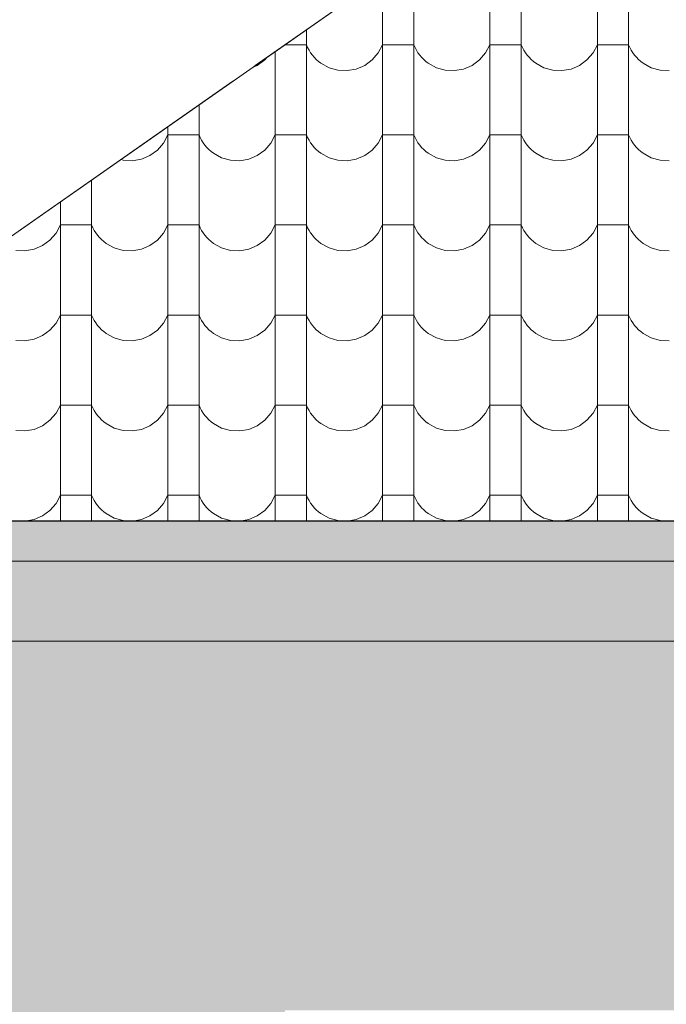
# Model space of a CAD drawing. Header units: millimetres. Extents: x -68772 to 137055, y -73300 to 19650.
# Tile 92 of 212: x 64881 to 66172, y -62125 to -60157. Entities that reach past the tile are written whole.
import ezdxf

# ---------------------------------------------------------------- set-up
doc = ezdxf.new("R2010")
doc.units = ezdxf.units.MM
doc.header["$MEASUREMENT"] = 0
for name, color, linetype, lineweight in [('Nowe_810-G Ogólne_Nr_pióra__1', 7, 'Continuous', 18), ('Nowe_810-G Ogólne_Nr_pióra__26', 13, 'Continuous', 18), ('Nowe_810-G Ogólne_Nr_pióra__9', 254, 'Continuous', 18), ('Nowe_NIEWIDOCZNE DACHY_Nr_pióra__1', 7, 'Continuous', 18)]:
    doc.layers.add(name, color=color, linetype=linetype, lineweight=lineweight)

# ---------------------------------------------------------------- blocks, each defined once
blk = doc.blocks.new('*X52')
at = {"layer": 'Nowe_810-G Ogólne_Nr_pióra__26', "color": 13, "linetype": 'Continuous', "lineweight": 18}
for p, q in [((65605.8, -60136.7), (65605.8, -60316.8)), ((65668.2, -60136.7), (65668.2, -60316.8)), ((65820.3, -60136.7), (65820.3, -60316.8)), ((65882.7, -60136.7), (65882.7, -60316.8)), ((66034.8, -60136.7), (66034.8, -60316.8)), ((66097.2, -60136.7), (66097.2, -60316.8)), ((65453.7, -60176.7), (65453.7, -60316.8)), ((65422.5, -60206.9), (65410.5, -60206.9)), ((65453.7, -60206.9), (65422.5, -60206.9)), ((65453.7, -60206.9), (65456.1, -60212.4)), ((65456.1, -60212.4), (65458.9, -60217.6)), ((65458.9, -60217.6), (65462, -60222.6)), ((65597.1, -60223.2), (65605.8, -60206.9)), ((65637, -60206.9), (65605.8, -60206.9)), ((65668.2, -60206.9), (65637, -60206.9)), ((65668.2, -60206.9), (65670.6, -60212.4)), ((65670.6, -60212.4), (65673.4, -60217.6)), ((65673.4, -60217.6), (65676.5, -60222.6)), ((65811.6, -60223.2), (65820.3, -60206.9)), ((65851.5, -60206.9), (65820.3, -60206.9)), ((65882.7, -60206.9), (65851.5, -60206.9)), ((65882.7, -60206.9), (65885.1, -60212.4)), ((65885.1, -60212.4), (65887.9, -60217.6)), ((65887.9, -60217.6), (65891, -60222.6)), ((66026.1, -60223.2), (66034.8, -60206.9)), ((66066, -60206.9), (66034.8, -60206.9)), ((66097.2, -60206.9), (66066, -60206.9)), ((66097.2, -60206.9), (66099.6, -60212.4)), ((66099.6, -60212.4), (66102.4, -60217.6)), ((66102.4, -60217.6), (66105.5, -60222.6)), ((65355.6, -60248), (65370.5, -60237.2)), ((65370.5, -60237.2), (65375.5, -60231.5)), ((65391.3, -60220.4), (65391.3, -60316.8)), ((65462, -60222.6), (65465.5, -60227.4)), ((65465.5, -60227.4), (65469.3, -60231.9)), ((65469.3, -60231.9), (65473.4, -60236.2)), ((65473.4, -60236.2), (65477.9, -60240.1)), ((65570.1, -60248), (65585, -60237.2)), ((65585, -60237.2), (65597.1, -60223.2)), ((65676.5, -60222.6), (65680, -60227.4)), ((65680, -60227.4), (65683.8, -60231.9)), ((65683.8, -60231.9), (65687.9, -60236.2)), ((65687.9, -60236.2), (65692.4, -60240.1)), ((65784.6, -60248), (65799.5, -60237.2)), ((65799.5, -60237.2), (65811.6, -60223.2)), ((65891, -60222.6), (65894.5, -60227.4)), ((65894.5, -60227.4), (65898.3, -60231.9)), ((65898.3, -60231.9), (65902.4, -60236.2)), ((65902.4, -60236.2), (65906.9, -60240.1)), ((65999.1, -60248), (66014, -60237.2)), ((66014, -60237.2), (66026.1, -60223.2)), ((66105.5, -60222.6), (66109, -60227.4)), ((66109, -60227.4), (66112.8, -60231.9)), ((66112.8, -60231.9), (66116.9, -60236.2)), ((66116.9, -60236.2), (66121.4, -60240.1)), ((65345.9, -60252.2), (65355.6, -60248)), ((65477.9, -60240.1), (65482.6, -60243.7)), ((65482.6, -60243.7), (65498.8, -60252.6)), ((65498.8, -60252.6), (65516.5, -60257.6)), ((65516.5, -60257.6), (65534.9, -60258.5)), ((65534.9, -60258.5), (65553.1, -60255.3)), ((65553.1, -60255.3), (65570.1, -60248)), ((65692.4, -60240.1), (65697.1, -60243.7)), ((65697.1, -60243.7), (65713.3, -60252.6)), ((65713.3, -60252.6), (65731, -60257.6)), ((65731, -60257.6), (65749.4, -60258.5)), ((65749.4, -60258.5), (65767.6, -60255.3)), ((65767.6, -60255.3), (65784.6, -60248)), ((65906.9, -60240.1), (65911.6, -60243.7)), ((65911.6, -60243.7), (65927.8, -60252.6)), ((65927.8, -60252.6), (65945.5, -60257.6)), ((65945.5, -60257.6), (65963.9, -60258.5)), ((65963.9, -60258.5), (65982.1, -60255.3)), ((65982.1, -60255.3), (65999.1, -60248)), ((66121.4, -60240.1), (66126.1, -60243.7)), ((66126.1, -60243.7), (66142.3, -60252.6)), ((66142.3, -60252.6), (66160, -60257.6)), ((66160, -60257.6), (66178.4, -60258.5)), ((65391.3, -60316.8), (65391.3, -60496.8)), ((65453.7, -60316.8), (65453.7, -60496.8)), ((65605.8, -60316.8), (65605.8, -60496.8)), ((65668.2, -60316.8), (65668.2, -60496.8)), ((65820.3, -60316.8), (65820.3, -60496.8)), ((65882.7, -60316.8), (65882.7, -60496.8)), ((66034.8, -60316.8), (66034.8, -60496.8)), ((66097.2, -60316.8), (66097.2, -60496.8)), ((65239.2, -60326.9), (65239.2, -60496.8)), ((65176.8, -60370.6), (65176.8, -60496.8)), ((65168.1, -60403.3), (65176.8, -60387)), ((65208, -60387), (65176.8, -60387)), ((65239.2, -60387), (65208, -60387)), ((65239.2, -60387), (65241.6, -60392.4)), ((65241.6, -60392.4), (65244.4, -60397.7)), ((65382.6, -60403.3), (65391.3, -60387)), ((65422.5, -60387), (65391.3, -60387)), ((65453.7, -60387), (65422.5, -60387)), ((65453.7, -60387), (65456.1, -60392.4)), ((65456.1, -60392.4), (65458.9, -60397.7)), ((65597.1, -60403.3), (65605.8, -60387)), ((65637, -60387), (65605.8, -60387)), ((65668.2, -60387), (65637, -60387)), ((65668.2, -60387), (65670.6, -60392.4)), ((65670.6, -60392.4), (65673.4, -60397.7)), ((65811.6, -60403.3), (65820.3, -60387)), ((65851.5, -60387), (65820.3, -60387)), ((65882.7, -60387), (65851.5, -60387)), ((65882.7, -60387), (65885.1, -60392.4)), ((65885.1, -60392.4), (65887.9, -60397.7)), ((66026.1, -60403.3), (66034.8, -60387)), ((66066, -60387), (66034.8, -60387)), ((66097.2, -60387), (66066, -60387)), ((66097.2, -60387), (66099.6, -60392.4)), ((66099.6, -60392.4), (66102.4, -60397.7)), ((65156, -60417.2), (65168.1, -60403.3)), ((65244.4, -60397.7), (65247.5, -60402.7)), ((65247.5, -60402.7), (65251, -60407.5)), ((65251, -60407.5), (65254.8, -60412)), ((65254.8, -60412), (65258.9, -60416.2)), ((65370.5, -60417.2), (65382.6, -60403.3)), ((65458.9, -60397.7), (65462, -60402.7)), ((65462, -60402.7), (65465.5, -60407.5)), ((65465.5, -60407.5), (65469.3, -60412)), ((65469.3, -60412), (65473.4, -60416.2)), ((65585, -60417.2), (65597.1, -60403.3)), ((65673.4, -60397.7), (65676.5, -60402.7)), ((65676.5, -60402.7), (65680, -60407.5)), ((65680, -60407.5), (65683.8, -60412)), ((65683.8, -60412), (65687.9, -60416.2)), ((65799.5, -60417.2), (65811.6, -60403.3)), ((65887.9, -60397.7), (65891, -60402.7)), ((65891, -60402.7), (65894.5, -60407.5)), ((65894.5, -60407.5), (65898.3, -60412)), ((65898.3, -60412), (65902.4, -60416.2)), ((66014, -60417.2), (66026.1, -60403.3)), ((66102.4, -60397.7), (66105.5, -60402.7)), ((66105.5, -60402.7), (66109, -60407.5)), ((66109, -60407.5), (66112.8, -60412)), ((66112.8, -60412), (66116.9, -60416.2)), ((65105.9, -60438.6), (65124.1, -60435.3)), ((65124.1, -60435.3), (65141.1, -60428.1)), ((65141.1, -60428.1), (65156, -60417.2)), ((65258.9, -60416.2), (65263.4, -60420.1)), ((65263.4, -60420.1), (65268.1, -60423.7)), ((65268.1, -60423.7), (65284.3, -60432.6)), ((65284.3, -60432.6), (65302, -60437.6)), ((65320.4, -60438.6), (65338.6, -60435.3)), ((65338.6, -60435.3), (65355.6, -60428.1)), ((65355.6, -60428.1), (65370.5, -60417.2)), ((65473.4, -60416.2), (65477.9, -60420.1)), ((65477.9, -60420.1), (65482.6, -60423.7)), ((65482.6, -60423.7), (65498.8, -60432.6)), ((65498.8, -60432.6), (65516.5, -60437.6)), ((65534.9, -60438.6), (65553.1, -60435.3)), ((65553.1, -60435.3), (65570.1, -60428.1)), ((65570.1, -60428.1), (65585, -60417.2)), ((65687.9, -60416.2), (65692.4, -60420.1)), ((65692.4, -60420.1), (65697.1, -60423.7)), ((65697.1, -60423.7), (65713.3, -60432.6)), ((65713.3, -60432.6), (65731, -60437.6)), ((65749.4, -60438.6), (65767.6, -60435.3)), ((65767.6, -60435.3), (65784.6, -60428.1)), ((65784.6, -60428.1), (65799.5, -60417.2)), ((65902.4, -60416.2), (65906.9, -60420.1)), ((65906.9, -60420.1), (65911.6, -60423.7)), ((65911.6, -60423.7), (65927.8, -60432.6)), ((65927.8, -60432.6), (65945.5, -60437.6)), ((65963.9, -60438.6), (65982.1, -60435.3)), ((65982.1, -60435.3), (65999.1, -60428.1)), ((65999.1, -60428.1), (66014, -60417.2)), ((66116.9, -60416.2), (66121.4, -60420.1)), ((66121.4, -60420.1), (66126.1, -60423.7)), ((66126.1, -60423.7), (66142.3, -60432.6)), ((66142.3, -60432.6), (66160, -60437.6)), ((65082.9, -60436.3), (65087.5, -60437.6)), ((65087.5, -60437.6), (65105.9, -60438.6)), ((65302, -60437.6), (65320.4, -60438.6)), ((65516.5, -60437.6), (65534.9, -60438.6)), ((65731, -60437.6), (65749.4, -60438.6)), ((65945.5, -60437.6), (65963.9, -60438.6)), ((66160, -60437.6), (66178.4, -60438.6)), ((65024.7, -60477.1), (65024.7, -60496.8)), ((65024.7, -60496.8), (65024.7, -60676.8)), ((65176.8, -60496.8), (65176.8, -60676.8)), ((65239.2, -60496.8), (65239.2, -60676.8)), ((65391.3, -60496.8), (65391.3, -60676.8)), ((65453.7, -60496.8), (65453.7, -60676.8)), ((65605.8, -60496.8), (65605.8, -60676.8)), ((65668.2, -60496.8), (65668.2, -60676.8)), ((65820.3, -60496.8), (65820.3, -60676.8)), ((65882.7, -60496.8), (65882.7, -60676.8)), ((66034.8, -60496.8), (66034.8, -60676.8)), ((66097.2, -60496.8), (66097.2, -60676.8)), ((64962.3, -60520.8), (64962.3, -60676.8)), ((64953.6, -60583.3), (64962.3, -60567)), ((64993.5, -60567), (64962.3, -60567)), ((65024.7, -60567), (64993.5, -60567)), ((65024.7, -60567), (65027.1, -60572.5)), ((65027.1, -60572.5), (65029.9, -60577.7)), ((65168.1, -60583.3), (65176.8, -60567)), ((65208, -60567), (65176.8, -60567)), ((65239.2, -60567), (65208, -60567)), ((65239.2, -60567), (65241.6, -60572.5)), ((65241.6, -60572.5), (65244.4, -60577.7)), ((65382.6, -60583.3), (65391.3, -60567)), ((65422.5, -60567), (65391.3, -60567)), ((65453.7, -60567), (65422.5, -60567)), ((65453.7, -60567), (65456.1, -60572.5)), ((65456.1, -60572.5), (65458.9, -60577.7)), ((65597.1, -60583.3), (65605.8, -60567)), ((65637, -60567), (65605.8, -60567)), ((65668.2, -60567), (65637, -60567)), ((65668.2, -60567), (65670.6, -60572.5)), ((65670.6, -60572.5), (65673.4, -60577.7)), ((65811.6, -60583.3), (65820.3, -60567)), ((65851.5, -60567), (65820.3, -60567)), ((65882.7, -60567), (65851.5, -60567)), ((65882.7, -60567), (65885.1, -60572.5)), ((65885.1, -60572.5), (65887.9, -60577.7)), ((66026.1, -60583.3), (66034.8, -60567)), ((66066, -60567), (66034.8, -60567)), ((66097.2, -60567), (66066, -60567)), ((66097.2, -60567), (66099.6, -60572.5)), ((66099.6, -60572.5), (66102.4, -60577.7)), ((64941.5, -60597.3), (64953.6, -60583.3)), ((65029.9, -60577.7), (65033, -60582.7)), ((65033, -60582.7), (65036.5, -60587.5)), ((65036.5, -60587.5), (65040.3, -60592)), ((65040.3, -60592), (65044.4, -60596.3)), ((65156, -60597.3), (65168.1, -60583.3)), ((65244.4, -60577.7), (65247.5, -60582.7)), ((65247.5, -60582.7), (65251, -60587.5)), ((65251, -60587.5), (65254.8, -60592)), ((65254.8, -60592), (65258.9, -60596.3)), ((65370.5, -60597.3), (65382.6, -60583.3)), ((65458.9, -60577.7), (65462, -60582.7)), ((65462, -60582.7), (65465.5, -60587.5)), ((65465.5, -60587.5), (65469.3, -60592)), ((65469.3, -60592), (65473.4, -60596.3)), ((65585, -60597.3), (65597.1, -60583.3)), ((65673.4, -60577.7), (65676.5, -60582.7)), ((65676.5, -60582.7), (65680, -60587.5)), ((65680, -60587.5), (65683.8, -60592)), ((65683.8, -60592), (65687.9, -60596.3)), ((65799.5, -60597.3), (65811.6, -60583.3)), ((65887.9, -60577.7), (65891, -60582.7)), ((65891, -60582.7), (65894.5, -60587.5)), ((65894.5, -60587.5), (65898.3, -60592)), ((65898.3, -60592), (65902.4, -60596.3)), ((66014, -60597.3), (66026.1, -60583.3)), ((66102.4, -60577.7), (66105.5, -60582.7)), ((66105.5, -60582.7), (66109, -60587.5)), ((66109, -60587.5), (66112.8, -60592)), ((66112.8, -60592), (66116.9, -60596.3)), ((64909.6, -60615.4), (64926.6, -60608.1)), ((64926.6, -60608.1), (64941.5, -60597.3)), ((65044.4, -60596.3), (65048.9, -60600.2)), ((65048.9, -60600.2), (65053.6, -60603.8)), ((65053.6, -60603.8), (65069.8, -60612.7)), ((65069.8, -60612.7), (65087.5, -60617.7)), ((65124.1, -60615.4), (65141.1, -60608.1)), ((65141.1, -60608.1), (65156, -60597.3)), ((65258.9, -60596.3), (65263.4, -60600.2)), ((65263.4, -60600.2), (65268.1, -60603.8)), ((65268.1, -60603.8), (65284.3, -60612.7)), ((65284.3, -60612.7), (65302, -60617.7)), ((65338.6, -60615.4), (65355.6, -60608.1)), ((65355.6, -60608.1), (65370.5, -60597.3)), ((65473.4, -60596.3), (65477.9, -60600.2)), ((65477.9, -60600.2), (65482.6, -60603.8)), ((65482.6, -60603.8), (65498.8, -60612.7)), ((65498.8, -60612.7), (65516.5, -60617.7)), ((65553.1, -60615.4), (65570.1, -60608.1)), ((65570.1, -60608.1), (65585, -60597.3)), ((65687.9, -60596.3), (65692.4, -60600.2)), ((65692.4, -60600.2), (65697.1, -60603.8)), ((65697.1, -60603.8), (65713.3, -60612.7)), ((65713.3, -60612.7), (65731, -60617.7)), ((65767.6, -60615.4), (65784.6, -60608.1)), ((65784.6, -60608.1), (65799.5, -60597.3)), ((65902.4, -60596.3), (65906.9, -60600.2)), ((65906.9, -60600.2), (65911.6, -60603.8)), ((65911.6, -60603.8), (65927.8, -60612.7)), ((65927.8, -60612.7), (65945.5, -60617.7)), ((65982.1, -60615.4), (65999.1, -60608.1)), ((65999.1, -60608.1), (66014, -60597.3)), ((66116.9, -60596.3), (66121.4, -60600.2)), ((66121.4, -60600.2), (66126.1, -60603.8)), ((66126.1, -60603.8), (66142.3, -60612.7)), ((66142.3, -60612.7), (66160, -60617.7)), ((64873, -60617.7), (64891.4, -60618.6)), ((64891.4, -60618.6), (64909.6, -60615.4)), ((65087.5, -60617.7), (65105.9, -60618.6)), ((65105.9, -60618.6), (65124.1, -60615.4)), ((65302, -60617.7), (65320.4, -60618.6)), ((65320.4, -60618.6), (65338.6, -60615.4)), ((65516.5, -60617.7), (65534.9, -60618.6)), ((65534.9, -60618.6), (65553.1, -60615.4)), ((65731, -60617.7), (65749.4, -60618.6)), ((65749.4, -60618.6), (65767.6, -60615.4)), ((65945.5, -60617.7), (65963.9, -60618.6)), ((65963.9, -60618.6), (65982.1, -60615.4)), ((66160, -60617.7), (66178.4, -60618.6)), ((64962.3, -60676.8), (64962.3, -60856.9)), ((65024.7, -60676.8), (65024.7, -60856.9)), ((65176.8, -60676.8), (65176.8, -60856.9)), ((65239.2, -60676.8), (65239.2, -60856.9)), ((65391.3, -60676.8), (65391.3, -60856.9)), ((65453.7, -60676.8), (65453.7, -60856.9)), ((65605.8, -60676.8), (65605.8, -60856.9)), ((65668.2, -60676.8), (65668.2, -60856.9)), ((65820.3, -60676.8), (65820.3, -60856.9)), ((65882.7, -60676.8), (65882.7, -60856.9)), ((66034.8, -60676.8), (66034.8, -60856.9)), ((66097.2, -60676.8), (66097.2, -60856.9)), ((64953.6, -60763.4), (64962.3, -60747.1)), ((64993.5, -60747.1), (64962.3, -60747.1)), ((65024.7, -60747.1), (64993.5, -60747.1)), ((65024.7, -60747.1), (65027.1, -60752.5)), ((65168.1, -60763.4), (65176.8, -60747.1)), ((65208, -60747.1), (65176.8, -60747.1)), ((65239.2, -60747.1), (65208, -60747.1)), ((65239.2, -60747.1), (65241.6, -60752.5)), ((65382.6, -60763.4), (65391.3, -60747.1)), ((65422.5, -60747.1), (65391.3, -60747.1)), ((65453.7, -60747.1), (65422.5, -60747.1)), ((65453.7, -60747.1), (65456.1, -60752.5)), ((65597.1, -60763.4), (65605.8, -60747.1)), ((65637, -60747.1), (65605.8, -60747.1)), ((65668.2, -60747.1), (65637, -60747.1)), ((65668.2, -60747.1), (65670.6, -60752.5)), ((65811.6, -60763.4), (65820.3, -60747.1)), ((65851.5, -60747.1), (65820.3, -60747.1)), ((65882.7, -60747.1), (65851.5, -60747.1)), ((65882.7, -60747.1), (65885.1, -60752.5)), ((66026.1, -60763.4), (66034.8, -60747.1)), ((66066, -60747.1), (66034.8, -60747.1)), ((66097.2, -60747.1), (66066, -60747.1)), ((66097.2, -60747.1), (66099.6, -60752.5)), ((64941.5, -60777.3), (64953.6, -60763.4)), ((65027.1, -60752.5), (65029.9, -60757.8)), ((65029.9, -60757.8), (65033, -60762.8)), ((65033, -60762.8), (65036.5, -60767.6)), ((65036.5, -60767.6), (65040.3, -60772.1)), ((65156, -60777.3), (65168.1, -60763.4)), ((65241.6, -60752.5), (65244.4, -60757.8)), ((65244.4, -60757.8), (65247.5, -60762.8)), ((65247.5, -60762.8), (65251, -60767.6)), ((65251, -60767.6), (65254.8, -60772.1)), ((65370.5, -60777.3), (65382.6, -60763.4)), ((65456.1, -60752.5), (65458.9, -60757.8)), ((65458.9, -60757.8), (65462, -60762.8)), ((65462, -60762.8), (65465.5, -60767.6)), ((65465.5, -60767.6), (65469.3, -60772.1)), ((65585, -60777.3), (65597.1, -60763.4)), ((65670.6, -60752.5), (65673.4, -60757.8)), ((65673.4, -60757.8), (65676.5, -60762.8)), ((65676.5, -60762.8), (65680, -60767.6)), ((65680, -60767.6), (65683.8, -60772.1)), ((65799.5, -60777.3), (65811.6, -60763.4)), ((65885.1, -60752.5), (65887.9, -60757.8)), ((65887.9, -60757.8), (65891, -60762.8)), ((65891, -60762.8), (65894.5, -60767.6)), ((65894.5, -60767.6), (65898.3, -60772.1)), ((66014, -60777.3), (66026.1, -60763.4)), ((66099.6, -60752.5), (66102.4, -60757.8)), ((66102.4, -60757.8), (66105.5, -60762.8)), ((66105.5, -60762.8), (66109, -60767.6)), ((66109, -60767.6), (66112.8, -60772.1)), ((64909.6, -60795.4), (64926.6, -60788.2)), ((64926.6, -60788.2), (64941.5, -60777.3)), ((65040.3, -60772.1), (65044.4, -60776.3)), ((65044.4, -60776.3), (65048.9, -60780.2)), ((65048.9, -60780.2), (65053.6, -60783.8)), ((65053.6, -60783.8), (65069.8, -60792.7)), ((65124.1, -60795.4), (65141.1, -60788.2)), ((65141.1, -60788.2), (65156, -60777.3)), ((65254.8, -60772.1), (65258.9, -60776.3)), ((65258.9, -60776.3), (65263.4, -60780.2)), ((65263.4, -60780.2), (65268.1, -60783.8)), ((65268.1, -60783.8), (65284.3, -60792.7)), ((65338.6, -60795.4), (65355.6, -60788.2)), ((65355.6, -60788.2), (65370.5, -60777.3)), ((65469.3, -60772.1), (65473.4, -60776.3)), ((65473.4, -60776.3), (65477.9, -60780.2)), ((65477.9, -60780.2), (65482.6, -60783.8)), ((65482.6, -60783.8), (65498.8, -60792.7)), ((65553.1, -60795.4), (65570.1, -60788.2)), ((65570.1, -60788.2), (65585, -60777.3)), ((65683.8, -60772.1), (65687.9, -60776.3)), ((65687.9, -60776.3), (65692.4, -60780.2)), ((65692.4, -60780.2), (65697.1, -60783.8)), ((65697.1, -60783.8), (65713.3, -60792.7)), ((65767.6, -60795.4), (65784.6, -60788.2)), ((65784.6, -60788.2), (65799.5, -60777.3)), ((65898.3, -60772.1), (65902.4, -60776.3)), ((65902.4, -60776.3), (65906.9, -60780.2)), ((65906.9, -60780.2), (65911.6, -60783.8)), ((65911.6, -60783.8), (65927.8, -60792.7)), ((65982.1, -60795.4), (65999.1, -60788.2)), ((65999.1, -60788.2), (66014, -60777.3)), ((66112.8, -60772.1), (66116.9, -60776.3)), ((66116.9, -60776.3), (66121.4, -60780.2)), ((66121.4, -60780.2), (66126.1, -60783.8)), ((66126.1, -60783.8), (66142.3, -60792.7)), ((64873, -60797.7), (64891.4, -60798.7)), ((64891.4, -60798.7), (64909.6, -60795.4)), ((65069.8, -60792.7), (65087.5, -60797.7)), ((65087.5, -60797.7), (65105.9, -60798.7)), ((65105.9, -60798.7), (65124.1, -60795.4)), ((65284.3, -60792.7), (65302, -60797.7)), ((65302, -60797.7), (65320.4, -60798.7)), ((65320.4, -60798.7), (65338.6, -60795.4)), ((65498.8, -60792.7), (65516.5, -60797.7)), ((65516.5, -60797.7), (65534.9, -60798.7)), ((65534.9, -60798.7), (65553.1, -60795.4)), ((65713.3, -60792.7), (65731, -60797.7)), ((65731, -60797.7), (65749.4, -60798.7)), ((65749.4, -60798.7), (65767.6, -60795.4)), ((65927.8, -60792.7), (65945.5, -60797.7)), ((65945.5, -60797.7), (65963.9, -60798.7)), ((65963.9, -60798.7), (65982.1, -60795.4)), ((66142.3, -60792.7), (66160, -60797.7)), ((66160, -60797.7), (66178.4, -60798.7)), ((64962.3, -60856.9), (64962.3, -61036.9)), ((65024.7, -60856.9), (65024.7, -61036.9)), ((65176.8, -60856.9), (65176.8, -61036.9)), ((65239.2, -60856.9), (65239.2, -61036.9)), ((65391.3, -60856.9), (65391.3, -61036.9)), ((65453.7, -60856.9), (65453.7, -61036.9)), ((65605.8, -60856.9), (65605.8, -61036.9)), ((65668.2, -60856.9), (65668.2, -61036.9)), ((65820.3, -60856.9), (65820.3, -61036.9)), ((65882.7, -60856.9), (65882.7, -61036.9)), ((66034.8, -60856.9), (66034.8, -61036.9)), ((66097.2, -60856.9), (66097.2, -61036.9)), ((64953.6, -60943.4), (64962.3, -60927.1)), ((64993.5, -60927.1), (64962.3, -60927.1)), ((65024.7, -60927.1), (64993.5, -60927.1)), ((65024.7, -60927.1), (65027.1, -60932.6)), ((65168.1, -60943.4), (65176.8, -60927.1)), ((65208, -60927.1), (65176.8, -60927.1)), ((65239.2, -60927.1), (65208, -60927.1)), ((65239.2, -60927.1), (65241.6, -60932.6)), ((65382.6, -60943.4), (65391.3, -60927.1)), ((65422.5, -60927.1), (65391.3, -60927.1)), ((65453.7, -60927.1), (65422.5, -60927.1)), ((65453.7, -60927.1), (65456.1, -60932.6)), ((65597.1, -60943.4), (65605.8, -60927.1)), ((65637, -60927.1), (65605.8, -60927.1)), ((65668.2, -60927.1), (65637, -60927.1)), ((65668.2, -60927.1), (65670.6, -60932.6)), ((65811.6, -60943.4), (65820.3, -60927.1)), ((65851.5, -60927.1), (65820.3, -60927.1)), ((65882.7, -60927.1), (65851.5, -60927.1)), ((65882.7, -60927.1), (65885.1, -60932.6)), ((66026.1, -60943.4), (66034.8, -60927.1)), ((66066, -60927.1), (66034.8, -60927.1)), ((66097.2, -60927.1), (66066, -60927.1)), ((66097.2, -60927.1), (66099.6, -60932.6)), ((64941.5, -60957.4), (64953.6, -60943.4)), ((65027.1, -60932.6), (65029.9, -60937.8)), ((65029.9, -60937.8), (65033, -60942.8)), ((65033, -60942.8), (65036.5, -60947.6)), ((65156, -60957.4), (65168.1, -60943.4)), ((65241.6, -60932.6), (65244.4, -60937.8)), ((65244.4, -60937.8), (65247.5, -60942.8)), ((65247.5, -60942.8), (65251, -60947.6)), ((65370.5, -60957.4), (65382.6, -60943.4)), ((65456.1, -60932.6), (65458.9, -60937.8)), ((65458.9, -60937.8), (65462, -60942.8)), ((65462, -60942.8), (65465.5, -60947.6)), ((65585, -60957.4), (65597.1, -60943.4)), ((65670.6, -60932.6), (65673.4, -60937.8)), ((65673.4, -60937.8), (65676.5, -60942.8)), ((65676.5, -60942.8), (65680, -60947.6)), ((65799.5, -60957.4), (65811.6, -60943.4)), ((65885.1, -60932.6), (65887.9, -60937.8)), ((65887.9, -60937.8), (65891, -60942.8)), ((65891, -60942.8), (65894.5, -60947.6)), ((66014, -60957.4), (66026.1, -60943.4)), ((66099.6, -60932.6), (66102.4, -60937.8)), ((66102.4, -60937.8), (66105.5, -60942.8)), ((66105.5, -60942.8), (66109, -60947.6)), ((64926.6, -60968.2), (64941.5, -60957.4)), ((65036.5, -60947.6), (65040.3, -60952.1)), ((65040.3, -60952.1), (65044.4, -60956.4)), ((65044.4, -60956.4), (65048.9, -60960.3)), ((65048.9, -60960.3), (65053.6, -60963.9)), ((65053.6, -60963.9), (65069.8, -60972.8)), ((65141.1, -60968.2), (65156, -60957.4)), ((65251, -60947.6), (65254.8, -60952.1)), ((65254.8, -60952.1), (65258.9, -60956.4)), ((65258.9, -60956.4), (65263.4, -60960.3)), ((65263.4, -60960.3), (65268.1, -60963.9)), ((65268.1, -60963.9), (65284.3, -60972.8)), ((65355.6, -60968.2), (65370.5, -60957.4)), ((65465.5, -60947.6), (65469.3, -60952.1)), ((65469.3, -60952.1), (65473.4, -60956.4)), ((65473.4, -60956.4), (65477.9, -60960.3)), ((65477.9, -60960.3), (65482.6, -60963.9)), ((65482.6, -60963.9), (65498.8, -60972.8)), ((65570.1, -60968.2), (65585, -60957.4)), ((65680, -60947.6), (65683.8, -60952.1)), ((65683.8, -60952.1), (65687.9, -60956.4)), ((65687.9, -60956.4), (65692.4, -60960.3)), ((65692.4, -60960.3), (65697.1, -60963.9)), ((65697.1, -60963.9), (65713.3, -60972.8)), ((65784.6, -60968.2), (65799.5, -60957.4)), ((65894.5, -60947.6), (65898.3, -60952.1)), ((65898.3, -60952.1), (65902.4, -60956.4)), ((65902.4, -60956.4), (65906.9, -60960.3)), ((65906.9, -60960.3), (65911.6, -60963.9)), ((65911.6, -60963.9), (65927.8, -60972.8)), ((65999.1, -60968.2), (66014, -60957.4)), ((66109, -60947.6), (66112.8, -60952.1)), ((66112.8, -60952.1), (66116.9, -60956.4)), ((66116.9, -60956.4), (66121.4, -60960.3)), ((66121.4, -60960.3), (66126.1, -60963.9)), ((66126.1, -60963.9), (66142.3, -60972.8)), ((64873, -60977.8), (64891.4, -60978.7)), ((64891.4, -60978.7), (64909.6, -60975.5)), ((64909.6, -60975.5), (64926.6, -60968.2)), ((65069.8, -60972.8), (65087.5, -60977.8)), ((65087.5, -60977.8), (65105.9, -60978.7)), ((65105.9, -60978.7), (65124.1, -60975.5)), ((65124.1, -60975.5), (65141.1, -60968.2)), ((65284.3, -60972.8), (65302, -60977.8)), ((65302, -60977.8), (65320.4, -60978.7)), ((65320.4, -60978.7), (65338.6, -60975.5)), ((65338.6, -60975.5), (65355.6, -60968.2)), ((65498.8, -60972.8), (65516.5, -60977.8)), ((65516.5, -60977.8), (65534.9, -60978.7)), ((65534.9, -60978.7), (65553.1, -60975.5)), ((65553.1, -60975.5), (65570.1, -60968.2)), ((65713.3, -60972.8), (65731, -60977.8)), ((65731, -60977.8), (65749.4, -60978.7)), ((65749.4, -60978.7), (65767.6, -60975.5)), ((65767.6, -60975.5), (65784.6, -60968.2)), ((65927.8, -60972.8), (65945.5, -60977.8)), ((65945.5, -60977.8), (65963.9, -60978.7)), ((65963.9, -60978.7), (65982.1, -60975.5)), ((65982.1, -60975.5), (65999.1, -60968.2)), ((66142.3, -60972.8), (66160, -60977.8)), ((66160, -60977.8), (66178.4, -60978.7)), ((64962.3, -61036.9), (64962.3, -61158.2)), ((65024.7, -61036.9), (65024.7, -61158.2)), ((65176.8, -61036.9), (65176.8, -61158.2)), ((65239.2, -61036.9), (65239.2, -61158.2)), ((65391.3, -61036.9), (65391.3, -61158.2)), ((65453.7, -61036.9), (65453.7, -61158.2)), ((65605.8, -61036.9), (65605.8, -61158.2)), ((65668.2, -61036.9), (65668.2, -61158.2)), ((65820.3, -61036.9), (65820.3, -61158.2)), ((65882.7, -61036.9), (65882.7, -61158.2)), ((66034.8, -61036.9), (66034.8, -61158.2)), ((66097.2, -61036.9), (66097.2, -61158.2)), ((64941.5, -61137.4), (64953.6, -61123.5)), ((64953.6, -61123.5), (64962.3, -61107.2)), ((64993.5, -61107.2), (64962.3, -61107.2)), ((65024.7, -61107.2), (64993.5, -61107.2)), ((65024.7, -61107.2), (65027.1, -61112.6)), ((65027.1, -61112.6), (65029.9, -61117.9)), ((65029.9, -61117.9), (65033, -61122.9)), ((65033, -61122.9), (65036.5, -61127.7)), ((65156, -61137.4), (65168.1, -61123.5)), ((65168.1, -61123.5), (65176.8, -61107.2)), ((65208, -61107.2), (65176.8, -61107.2)), ((65239.2, -61107.2), (65208, -61107.2)), ((65239.2, -61107.2), (65241.6, -61112.6)), ((65241.6, -61112.6), (65244.4, -61117.9)), ((65244.4, -61117.9), (65247.5, -61122.9)), ((65247.5, -61122.9), (65251, -61127.7)), ((65370.5, -61137.4), (65382.6, -61123.5)), ((65382.6, -61123.5), (65391.3, -61107.2)), ((65422.5, -61107.2), (65391.3, -61107.2)), ((65453.7, -61107.2), (65422.5, -61107.2)), ((65453.7, -61107.2), (65456.1, -61112.6)), ((65456.1, -61112.6), (65458.9, -61117.9)), ((65458.9, -61117.9), (65462, -61122.9)), ((65462, -61122.9), (65465.5, -61127.7)), ((65585, -61137.4), (65597.1, -61123.5)), ((65597.1, -61123.5), (65605.8, -61107.2)), ((65637, -61107.2), (65605.8, -61107.2)), ((65668.2, -61107.2), (65637, -61107.2)), ((65668.2, -61107.2), (65670.6, -61112.6)), ((65670.6, -61112.6), (65673.4, -61117.9)), ((65673.4, -61117.9), (65676.5, -61122.9)), ((65676.5, -61122.9), (65680, -61127.7)), ((65799.5, -61137.4), (65811.6, -61123.5)), ((65811.6, -61123.5), (65820.3, -61107.2)), ((65851.5, -61107.2), (65820.3, -61107.2)), ((65882.7, -61107.2), (65851.5, -61107.2)), ((65882.7, -61107.2), (65885.1, -61112.6)), ((65885.1, -61112.6), (65887.9, -61117.9)), ((65887.9, -61117.9), (65891, -61122.9)), ((65891, -61122.9), (65894.5, -61127.7)), ((66014, -61137.4), (66026.1, -61123.5)), ((66026.1, -61123.5), (66034.8, -61107.2)), ((66066, -61107.2), (66034.8, -61107.2)), ((66097.2, -61107.2), (66066, -61107.2)), ((66097.2, -61107.2), (66099.6, -61112.6)), ((66099.6, -61112.6), (66102.4, -61117.9)), ((66102.4, -61117.9), (66105.5, -61122.9)), ((66105.5, -61122.9), (66109, -61127.7)), ((64926.6, -61148.3), (64941.5, -61137.4)), ((65036.5, -61127.7), (65040.3, -61132.2)), ((65040.3, -61132.2), (65044.4, -61136.4)), ((65044.4, -61136.4), (65048.9, -61140.3)), ((65048.9, -61140.3), (65053.6, -61143.9)), ((65053.6, -61143.9), (65069.8, -61152.8)), ((65141.1, -61148.3), (65156, -61137.4)), ((65251, -61127.7), (65254.8, -61132.2)), ((65254.8, -61132.2), (65258.9, -61136.4)), ((65258.9, -61136.4), (65263.4, -61140.3)), ((65263.4, -61140.3), (65268.1, -61143.9)), ((65268.1, -61143.9), (65284.3, -61152.8)), ((65355.6, -61148.3), (65370.5, -61137.4)), ((65465.5, -61127.7), (65469.3, -61132.2)), ((65469.3, -61132.2), (65473.4, -61136.4)), ((65473.4, -61136.4), (65477.9, -61140.3)), ((65477.9, -61140.3), (65482.6, -61143.9)), ((65482.6, -61143.9), (65498.8, -61152.8)), ((65570.1, -61148.3), (65585, -61137.4)), ((65680, -61127.7), (65683.8, -61132.2)), ((65683.8, -61132.2), (65687.9, -61136.4)), ((65687.9, -61136.4), (65692.4, -61140.3)), ((65692.4, -61140.3), (65697.1, -61143.9)), ((65697.1, -61143.9), (65713.3, -61152.8)), ((65784.6, -61148.3), (65799.5, -61137.4)), ((65894.5, -61127.7), (65898.3, -61132.2)), ((65898.3, -61132.2), (65902.4, -61136.4)), ((65902.4, -61136.4), (65906.9, -61140.3)), ((65906.9, -61140.3), (65911.6, -61143.9)), ((65911.6, -61143.9), (65927.8, -61152.8)), ((65999.1, -61148.3), (66014, -61137.4)), ((66109, -61127.7), (66112.8, -61132.2)), ((66112.8, -61132.2), (66116.9, -61136.4)), ((66116.9, -61136.4), (66121.4, -61140.3)), ((66121.4, -61140.3), (66126.1, -61143.9)), ((66126.1, -61143.9), (66142.3, -61152.8)), ((64894.8, -61158.2), (64909.6, -61155.5)), ((64909.6, -61155.5), (64926.6, -61148.3)), ((65069.8, -61152.8), (65087.5, -61157.8)), ((65087.5, -61157.8), (65093.9, -61158.2)), ((65109.3, -61158.2), (65124.1, -61155.5)), ((65124.1, -61155.5), (65141.1, -61148.3)), ((65284.3, -61152.8), (65302, -61157.8)), ((65302, -61157.8), (65308.4, -61158.2)), ((65323.8, -61158.2), (65338.6, -61155.5)), ((65338.6, -61155.5), (65355.6, -61148.3)), ((65498.8, -61152.8), (65516.5, -61157.8)), ((65516.5, -61157.8), (65522.9, -61158.2)), ((65538.3, -61158.2), (65553.1, -61155.5)), ((65553.1, -61155.5), (65570.1, -61148.3)), ((65713.3, -61152.8), (65731, -61157.8)), ((65731, -61157.8), (65737.4, -61158.2)), ((65752.8, -61158.2), (65767.6, -61155.5)), ((65767.6, -61155.5), (65784.6, -61148.3)), ((65927.8, -61152.8), (65945.5, -61157.8)), ((65945.5, -61157.8), (65951.9, -61158.2)), ((65967.3, -61158.2), (65982.1, -61155.5)), ((65982.1, -61155.5), (65999.1, -61148.3)), ((66142.3, -61152.8), (66160, -61157.8)), ((66160, -61157.8), (66166.4, -61158.2))]:
    blk.add_line(p, q, dxfattribs=at)
blk = doc.blocks.new('Wypełnienie_4', base_point=(0, 2000))
at = {"layer": 'Nowe_810-G Ogólne_Nr_pióra__1', "color": 7, "linetype": 'Continuous', "lineweight": 18}
for p, q in [((64112.4, -61115.9), (66119.5, -59710.5)), ((77826.9, -61158.2), (64112.4, -61158.2))]:
    blk.add_line(p, q, dxfattribs=at)
at = {"layer": 'Nowe_810-G Ogólne_Nr_pióra__26', "color": 13, "linetype": 'Continuous', "lineweight": 18}
blk.add_blockref('*X52', (0, 0), dxfattribs=at)

msp = doc.modelspace()

# ---------------------------------------------------------------- hatches: boundary and pattern name
at = {"layer": 'Nowe_810-G Ogólne_Nr_pióra__26', "linetype": 'Continuous', "lineweight": 18}
for points in [[(64112.4, -61399), (64112.4, -61159.2), (77849.6, -61159.2), (77849.6, -61399)], [(90692.9, -61239.2), (86681, -61239.2), (86598.2, -61297.2), (86448.2, -61266.7), (86441.8, -61239.2), (86249.5, -61239.2), (86243.6, -61266.8), (86097.2, -61296.5), (86014.8, -61239.2), (64112.4, -61239.2), (64112.4, -61399), (90692.9, -61399)]]:
    msp.add_hatch(color=13, dxfattribs=at).paths.add_polyline_path(points)
at = {"layer": 'Nowe_810-G Ogólne_Nr_pióra__9', "linetype": 'Continuous', "lineweight": 18}
msp.add_hatch(color=254, dxfattribs=at).paths.add_polyline_path([(69855.9, -62136.7), (69855.9, -65679.2), (70455.9, -65679.2), (70455.9, -61399), (64810.6, -61399), (64810.6, -65679.2), (65410.6, -65679.2), (65410.6, -62136.7)])

# ---------------------------------------------------------------- linework, layer by layer
at = {"layer": 'Nowe_810-G Ogólne_Nr_pióra__1', "color": 7, "linetype": 'Continuous', "lineweight": 18, "flags": 128}
for points in [[(64112.4, -61399), (64112.4, -61159.2), (77849.6, -61159.2), (77849.6, -61399)], [(90692.9, -61239.2), (86681, -61239.2), (86598.2, -61297.2), (86448.2, -61266.7), (86441.8, -61239.2), (86249.5, -61239.2), (86243.6, -61266.8), (86097.2, -61296.5), (86014.8, -61239.2), (64112.4, -61239.2), (64112.4, -61399), (90692.9, -61399)]]:
    msp.add_lwpolyline(points, close=True, dxfattribs=at)
at = {"layer": 'Nowe_NIEWIDOCZNE DACHY_Nr_pióra__1', "color": 7, "linetype": 'Continuous', "lineweight": 18}
for p, q in [((65351.2, -60248.4), (65771.9, -59953.9)), ((64882.6, -60576.6), (65306.6, -60279.7))]:
    msp.add_line(p, q, dxfattribs=at)

# ---------------------------------------------------------------- block references
at = {"layer": 'Nowe_810-G Ogólne_Nr_pióra__26', "color": 13, "linetype": 'Continuous', "lineweight": 18}
msp.add_blockref('Wypełnienie_4', (0, 2000), dxfattribs=at)

doc.saveas('drawing.dxf')
